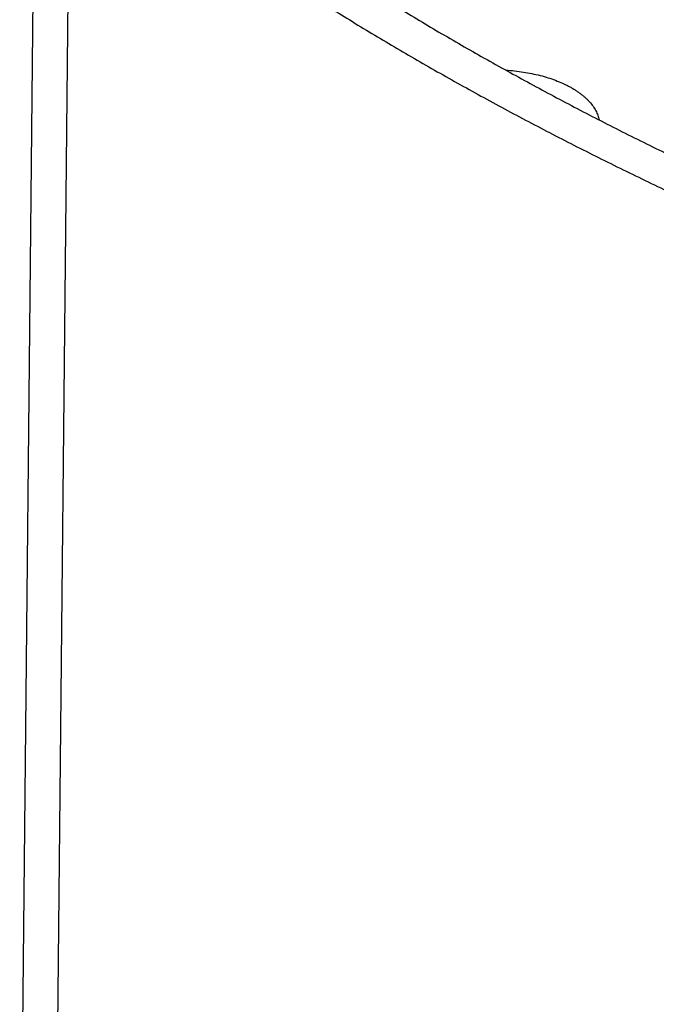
# Model space of a CAD drawing. Header units: millimetres. Extents: x 146 to 697, y 409 to 764.
# Tile 58 of 162: x 615 to 633, y 563 to 591. Entities that reach past the tile are written whole.
import ezdxf

# ---------------------------------------------------------------- set-up
doc = ezdxf.new("R2010")
doc.units = ezdxf.units.MM
doc.header["$LTSCALE"] = 65.395
doc.layers.get('0').update_dxf_attribs({"linetype": 'CONTINUOUS'})
doc.layers.add('SP223_012_00_new_view_4_BL42', color=7, linetype='CONTINUOUS')

# ---------------------------------------------------------------- blocks, each defined once
blk = doc.blocks.new('TC-9820353_3D')
at = {"layer": 'SP223_012_00_new_view_4_BL42', "color": 7, "linetype": 'Continuous'}
blk.add_line((5.303, -41.61), (4.856, -85.924), dxfattribs=at)
at = {"layer": 'SP223_012_00_new_view_4_BL42', "color": 9, "linetype": 'Continuous'}
blk.add_line((6.284, -43.354), (5.838, -87.669), dxfattribs=at)
at = {"layer": 'SP223_012_00_new_view_4_BL42', "color": 7, "linetype": 'Continuous'}
for points, knots in [([(7.538, -42.933), (7.889, -43.216), (8.601, -43.777), (9.691, -44.603), (10.812, -45.418), (11.963, -46.222), (13.143, -47.014), (14.351, -47.794), (15.588, -48.562), (16.852, -49.317), (18.144, -50.06), (19.463, -50.79), (20.808, -51.506), (22.179, -52.209), (23.576, -52.898), (24.997, -53.573), (26.443, -54.234), (27.418, -54.662), (27.909, -54.874)], [0, 0, 0, 0, 0.057026, 0.114794, 0.173305, 0.232558, 0.292553, 0.353285, 0.414753, 0.476951, 0.539873, 0.603515, 0.667868, 0.732924, 0.798676, 0.865112, 0.932224, 1, 1, 1, 1]), ([(6.284, -43.354), (6.64, -43.641), (7.362, -44.211), (8.47, -45.05), (9.608, -45.877), (10.776, -46.693), (11.973, -47.497), (13.2, -48.289), (14.456, -49.068), (15.74, -49.836), (17.051, -50.59), (18.39, -51.33), (19.756, -52.058), (21.148, -52.771), (22.566, -53.471), (24.009, -54.156), (25.476, -54.827), (26.466, -55.262), (26.965, -55.477)], [0, 0, 0, 0, 0.057026, 0.114794, 0.173305, 0.232558, 0.292553, 0.353285, 0.414753, 0.476951, 0.539873, 0.603515, 0.667868, 0.732924, 0.798676, 0.865112, 0.932224, 1, 1, 1, 1]), ([(18.761, -50.4), (18.845, -50.405), (19.013, -50.419), (19.262, -50.452), (19.505, -50.496), (19.74, -50.55), (19.966, -50.614), (20.181, -50.688), (20.351, -50.758), (20.48, -50.819), (20.572, -50.866), (20.661, -50.915), (20.745, -50.966), (20.825, -51.019), (20.901, -51.074), (20.972, -51.13), (21.039, -51.188), (21.101, -51.247), (21.176, -51.326), (21.243, -51.409), (21.3, -51.495), (21.337, -51.559), (21.369, -51.625), (21.395, -51.691), (21.416, -51.757), (21.426, -51.802), (21.431, -51.824)], [0, 0, 0, 0, 0.079126, 0.157346, 0.234258, 0.309481, 0.382655, 0.453454, 0.521588, 0.554583, 0.586826, 0.618296, 0.648976, 0.678853, 0.707921, 0.736178, 0.763629, 0.790283, 0.81616, 0.86567, 0.8894, 0.912504, 0.935043, 0.957086, 0.97871, 1, 1, 1, 1])]:
    blk.add_open_spline(points, degree=3, knots=knots, dxfattribs=at)

msp = doc.modelspace()

# ---------------------------------------------------------------- block references
msp.add_blockref('TC-9820353_3D', (610, 640))

doc.saveas('drawing.dxf')
